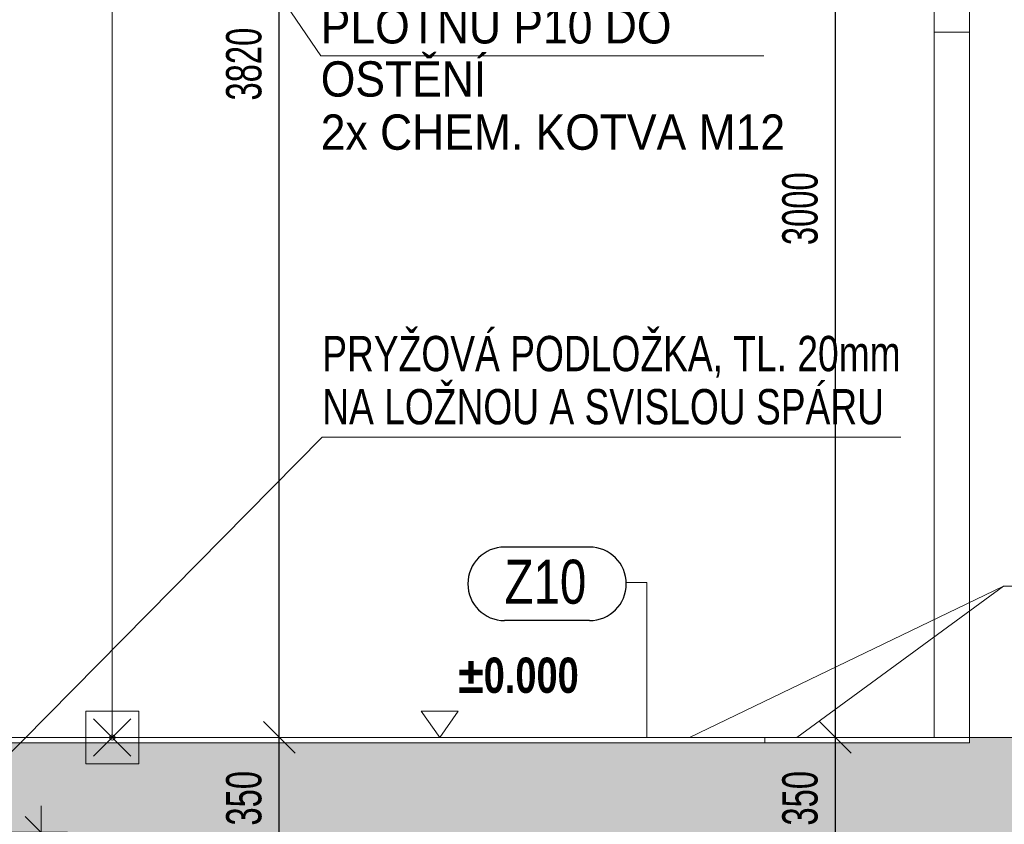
# Model space of a CAD drawing. Header units: millimetres. Extents: x 29003 to 60673, y -60985 to 17010.
# Tile 14 of 128: x 33083 to 35875, y -35806 to -33525. Entities that reach past the tile are written whole.
import ezdxf

# ---------------------------------------------------------------- set-up
doc = ezdxf.new("R2010")
doc.units = ezdxf.units.MM
doc.header["$PDMODE"] = 65
for name, color, linetype, lineweight in [('XR$1$ŘEZY_1', 7, 'Continuous', 25), ('XR$2$ŘEZY - KOTY_ TEXTY_1', 7, 'Continuous', 25), ('XR$3$ŘEZY - FILING_1', 7, 'Continuous', 25)]:
    doc.layers.add(name, color=color, linetype=linetype, lineweight=lineweight)
doc.styles.add('ARIAL', font='ARIAL.TTF')
doc.styles.add('ARIALNARROW', font='ARIALN.TTF')
doc.dimstyles.new('DIMSTYLE_4', dxfattribs={"dimtxt": 100, "dimasz": 150, "dimexe": 0, "dimexo": 0, "dimgap": 50, "dimtad": 2, "dimdec": 0, "dimrnd": 5, "dimzin": 12, "dimdsep": 46, "dimtxsty": 'ARIALNARROW', "dimblk1": 'ALL_ML_STRICH', "dimblk2": 'ALL_ML_STRICH', "dimsah": 1, "dimcen": 0, "dimclrd": 6, "dimclre": 6, "dimclrt": 6, "dimadec": 0, "dimazin": 0, "dimtfac": 1, "dimtdec": 0, "dimtix": 1, "dimtmove": 2, "dimatfit": 3, "dimfxl": 0, "dimtzin": 0, "dimlwd": 0, "dimlwe": 13, "dimarcsym": 0})
doc.dimstyles.new('DIMSTYLE_5', dxfattribs={"dimtxt": 100, "dimasz": 150, "dimexe": 0, "dimexo": 0, "dimgap": 50, "dimtad": 2, "dimdec": 0, "dimrnd": 5, "dimzin": 12, "dimdsep": 46, "dimtxsty": 'ARIALNARROW', "dimblk1": 'ALL_ML_STRICH', "dimblk2": 'ALL_ML_STRICH', "dimsah": 1, "dimcen": 0, "dimclrd": 6, "dimclre": 6, "dimclrt": 6, "dimadec": 0, "dimazin": 0, "dimtfac": 1, "dimtdec": 0, "dimtix": 1, "dimtmove": 2, "dimatfit": 3, "dimfxl": 0, "dimtvp": 1.2, "dimtzin": 0, "dimlwd": 0, "dimlwe": 13, "dimarcsym": 0})

# ---------------------------------------------------------------- blocks, each defined once
blk = doc.blocks.new('ALL_ML_STRICH')
at = {"color": 0, "linetype": 'ByBlock', "lineweight": -2}
for p, q in [((0, -0.5), (0, 0.5)), ((-0.3, -0.3), (0.3, 0.3)), ((-1, 0), (0.5, 0))]:
    blk.add_line(p, q, dxfattribs=at)
blk = doc.blocks.new('*D138')
at = {"layer": 'DEFPOINTS', "color": 6, "linetype": 'Continuous', "lineweight": 13}
for p in [(33345.9, -35560.2), (33345.9, -35910.2), (33819.3, -35910.2)]:
    blk.add_point(p, dxfattribs=at)
at = {"layer": 'XR$2$ŘEZY - KOTY_ TEXTY_1', "color": 6, "linetype": 'Continuous', "lineweight": -2}
for p, q in [((33819.3, -35560.2), (33819.3, -35560.2)), ((33819.3, -35910.2), (33819.3, -35560.2)), ((33769.2, -35910.2), (33819.3, -35910.2))]:
    blk.add_line(p, q, dxfattribs=at)
at = {"layer": 'XR$2$ŘEZY - KOTY_ TEXTY_1', "color": 6, "linetype": 'Continuous', "lineweight": 13, "xscale": 150, "yscale": 150, "zscale": 150}
for p, rotation in [((33819.3, -35560.2), 90), ((33819.3, -35910.2), 270)]:
    blk.add_blockref('ALL_ML_STRICH', p, dxfattribs=dict(at, rotation=rotation))
at = {"layer": 'XR$2$ŘEZY - KOTY_ TEXTY_1', "color": 6, "linetype": 'Continuous', "lineweight": 13, "insert": (33719.3, -35732.6), "char_height": 100, "width": 243.429, "attachment_point": 5, "rotation": 90, "style": 'ARIALNARROW'}
blk.add_mtext('\\W0.81;\\A1;{350}', dxfattribs=at)
blk = doc.blocks.new('*D139')
at = {"layer": 'DEFPOINTS', "color": 6, "linetype": 'Continuous', "lineweight": 13}
for p in [(33345.9, -31740.2), (33345.9, -35560.2), (33819.3, -35560.2)]:
    blk.add_point(p, dxfattribs=at)
at = {"layer": 'XR$2$ŘEZY - KOTY_ TEXTY_1', "color": 6, "linetype": 'Continuous', "lineweight": -2}
for p, q in [((33543.7, -31740.2), (33819.3, -31740.2)), ((33819.3, -35560.2), (33819.3, -31740.2)), ((33819.3, -35560.2), (33819.3, -35560.2))]:
    blk.add_line(p, q, dxfattribs=at)
at = {"layer": 'XR$2$ŘEZY - KOTY_ TEXTY_1', "color": 6, "linetype": 'Continuous', "lineweight": 13, "xscale": 150, "yscale": 150, "zscale": 150}
for p, rotation in [((33819.3, -31740.2), 90), ((33819.3, -35560.2), 270)]:
    blk.add_blockref('ALL_ML_STRICH', p, dxfattribs=dict(at, rotation=rotation))
at = {"layer": 'XR$2$ŘEZY - KOTY_ TEXTY_1', "color": 6, "linetype": 'Continuous', "lineweight": 13, "insert": (33719.3, -33651.2), "char_height": 100, "width": 324.571, "attachment_point": 5, "rotation": 90, "style": 'ARIALNARROW'}
blk.add_mtext('\\W0.81;\\A1;{3820}', dxfattribs=at)
blk = doc.blocks.new('COMPLEX_ELEVATIONDIM_1')
at = {"layer": 'XR$2$ŘEZY - KOTY_ TEXTY_1', "color": 6, "linetype": 'Continuous', "lineweight": 13}
for p, q in [((33271, -35485.2), (33271, -35635)), ((33420.9, -35485.2), (33271, -35485.2)), ((33292.9, -35507.1), (33398.8, -35613.1)), ((33293, -35613.1), (33398.9, -35507.1)), ((33420.9, -35635), (33420.9, -35485.2)), ((34326.9, -35485.2), (34221.9, -35485.2)), ((34221.9, -35485.2), (34274.4, -35560.2)), ((34274.4, -35560.2), (34326.9, -35485.2)), ((34274.4, -35560.2), (34174.4, -35560.2)), ((34274.4, -35560.2), (34274.4, -35560.2)), ((34274.4, -35560.2), (34274.4, -35560.2)), ((34274.4, -35560.2), (34274.4, -35560.2)), ((34274.4, -35560.2), (34274.4, -35560.2)), ((33271, -35635), (33420.9, -35635))]:
    blk.add_line(p, q, dxfattribs=at)
blk.add_circle((33345.9, -35560.2), 7.5, dxfattribs=at)
at = {"layer": 'XR$2$ŘEZY - KOTY_ TEXTY_1', "color": 6, "linetype": 'Continuous', "lineweight": 18, "insert": (34326.9, -35435.2), "char_height": 100, "width": 388.576, "attachment_point": 7, "style": 'ARIALNARROW'}
blk.add_mtext('\\W0.94;\\fArial Narrow|i0|b1|c0|p0;±0.000', dxfattribs=at)
blk = doc.blocks.new('*D153')
at = {"layer": 'DEFPOINTS', "color": 6, "linetype": 'Continuous', "lineweight": 13}
for p in [(35675.9, -35560.2), (35391, -35910.2), (35396.1, -35910.2)]:
    blk.add_point(p, dxfattribs=at)
at = {"layer": 'XR$2$ŘEZY - KOTY_ TEXTY_1', "color": 6, "linetype": 'Continuous', "lineweight": -2}
for p, q in [((35396.1, -35560.2), (35396.1, -35560.2)), ((35396.1, -35910.2), (35396.1, -35560.2)), ((35396.1, -35910.2), (35396.1, -35910.2))]:
    blk.add_line(p, q, dxfattribs=at)
at = {"layer": 'XR$2$ŘEZY - KOTY_ TEXTY_1', "color": 6, "linetype": 'Continuous', "lineweight": 13, "xscale": 150, "yscale": 150, "zscale": 150}
for p, rotation in [((35396.1, -35560.2), 90), ((35396.1, -35910.2), 270)]:
    blk.add_blockref('ALL_ML_STRICH', p, dxfattribs=dict(at, rotation=rotation))
at = {"layer": 'XR$2$ŘEZY - KOTY_ TEXTY_1', "color": 6, "linetype": 'Continuous', "lineweight": 13, "insert": (35296.1, -35732.6), "char_height": 100, "width": 243.429, "attachment_point": 5, "rotation": 90, "style": 'ARIALNARROW'}
blk.add_mtext('\\W0.81;\\A1;{350}', dxfattribs=at)
blk = doc.blocks.new('*D154')
at = {"layer": 'DEFPOINTS', "color": 6, "linetype": 'Continuous', "lineweight": 13}
for p in [(35625.9, -32560.2), (35396.1, -35560.2), (35675.9, -35560.2)]:
    blk.add_point(p, dxfattribs=at)
at = {"layer": 'XR$2$ŘEZY - KOTY_ TEXTY_1', "color": 6, "linetype": 'Continuous', "lineweight": -2}
for p, q in [((35396.1, -32560.2), (35396.1, -32560.2)), ((35396.1, -35560.2), (35396.1, -32560.2)), ((35396.1, -35560.2), (35396.1, -35560.2))]:
    blk.add_line(p, q, dxfattribs=at)
at = {"layer": 'XR$2$ŘEZY - KOTY_ TEXTY_1', "color": 6, "linetype": 'Continuous', "lineweight": 13, "xscale": 150, "yscale": 150, "zscale": 150}
for p, rotation in [((35396.1, -32560.2), 90), ((35396.1, -35560.2), 270)]:
    blk.add_blockref('ALL_ML_STRICH', p, dxfattribs=dict(at, rotation=rotation))
at = {"layer": 'XR$2$ŘEZY - KOTY_ TEXTY_1', "color": 6, "linetype": 'Continuous', "lineweight": 13, "insert": (35296.1, -34061.2), "char_height": 100, "width": 324.571, "attachment_point": 5, "rotation": 90, "style": 'ARIALNARROW'}
blk.add_mtext('\\W0.81;\\A1;{3000}', dxfattribs=at)
blk = doc.blocks.new('COMPLEX_ELEVATIONDIM_3')
at = {"layer": 'XR$2$ŘEZY - KOTY_ TEXTY_1', "color": 6, "linetype": 'Continuous', "lineweight": 13}
for p, q in [((33271, -35485.2), (33271, -35635)), ((33420.9, -35485.2), (33271, -35485.2)), ((33420.9, -35635), (33420.9, -35485.2)), ((33271, -35635), (33420.9, -35635))]:
    blk.add_line(p, q, dxfattribs=at)
blk.add_circle((33345.9, -35560.2), 7.5, dxfattribs=at)
blk = doc.blocks.new('*D237')
at = {"layer": 'DEFPOINTS', "color": 6, "linetype": 'Continuous', "lineweight": 18}
for p in [(33010.9, -35829), (33010.9, -35949), (33144.3, -35949)]:
    blk.add_point(p, dxfattribs=at)
at = {"layer": 'XR$2$ŘEZY - KOTY_ TEXTY_1', "color": 6, "linetype": 'Continuous', "lineweight": -2}
for p, q in [((33037.2, -35829), (33144.3, -35829)), ((33144.3, -35949), (33144.3, -35829)), ((33037.2, -35949), (33144.3, -35949))]:
    blk.add_line(p, q, dxfattribs=at)
at = {"layer": 'XR$2$ŘEZY - KOTY_ TEXTY_1', "color": 6, "linetype": 'Continuous', "lineweight": 18, "xscale": 150, "yscale": 150, "zscale": 150}
for p, rotation in [((33144.3, -35829), 90), ((33144.3, -35949), 270)]:
    blk.add_blockref('ALL_ML_STRICH', p, dxfattribs=dict(at, rotation=rotation))
at = {"layer": 'XR$2$ŘEZY - KOTY_ TEXTY_1', "color": 6, "linetype": 'Continuous', "lineweight": 18, "insert": (33044.3, -36074.1), "char_height": 100, "width": 243.429, "attachment_point": 5, "rotation": 90, "style": 'ARIALNARROW'}
blk.add_mtext('\\W0.81;\\A1;{120}', dxfattribs=at)

msp = doc.modelspace()

# ---------------------------------------------------------------- hatches: boundary and pattern name
at = {"layer": 'XR$3$ŘEZY - FILING_1', "linetype": 'Continuous', "lineweight": 13}
msp.add_hatch(color=254, dxfattribs=at).paths.add_polyline_path([(32895.9, -35575.2), (32895.9, -36240.2), (33345.9, -36240.2), (33345.9, -35910.2), (39305.9, -35910.2), (39305.9, -36270.2), (39805.9, -36270.2), (39805.9, -36620.2), (39905.9, -36620.2), (39905.9, -35910.2), (41055.9, -35910.2), (41055.9, -36620.2), (41155.9, -36620.2), (41155.9, -35910.2), (41267.7, -35910.2), (43795.9, -37523.3), (43845.9, -37523.3), (43845.9, -38980.8), (43795.9, -38980.8), (43795.9, -39599.5), (45405.9, -39599.5), (45405.9, -33085.2), (46555.9, -33085.2), (46555.9, -32775), (46420.9, -32775), (46420.9, -32880.2), (43685.9, -32880.2), (43685.9, -32590.2), (39755.9, -32521.6), (39755.9, -31860.2), (39305.9, -31860.2), (39305.9, -32960.2), (39905.9, -32960.2), (39905.9, -32810.2), (41075.9, -32810.2), (41075.9, -33540.2), (41175.9, -33540.2), (41175.9, -32810.2), (42885.9, -32810.2), (42885.9, -33190.2), (44955.9, -33190.2), (44955.9, -37420.2), (43875.9, -37420.2), (43875.9, -37251.1), (43610.9, -37251.1), (43610.9, -37082), (43345.9, -37082), (43345.9, -36912.9), (43080.9, -36912.9), (43080.9, -36743.8), (42815.9, -36743.8), (42815.9, -36574.7), (42550.9, -36574.7), (42550.9, -36405.6), (42285.9, -36405.6), (42285.9, -36236.5), (42020.9, -36236.5), (42020.9, -36067.4), (41755.9, -36067.4), (41755.9, -35898.3), (41490.9, -35898.3), (41490.9, -35729.3), (41225.9, -35729.3), (41225.9, -35560.2), (35775.9, -35560.2), (35775.9, -35575.2)])

# ---------------------------------------------------------------- linework, layer by layer
at = {"layer": 'XR$1$ŘEZY_1', "color": 7, "linetype": 'Continuous', "lineweight": 13}
for p, q in [((33345.9, -32310.2), (33345.9, -35560.2)), ((35775.9, -35575.2), (35775.9, -35560.2)), ((35775.9, -35560.2), (41225.9, -35560.2)), ((32895.9, -35575.2), (35775.9, -35575.2))]:
    msp.add_line(p, q, dxfattribs=at)
at = {"layer": 'XR$1$ŘEZY_1', "color": 132, "linetype": 'Continuous', "lineweight": 13}
for p, q in [((35675.9, -32660.2), (35675.9, -35560.2)), ((35775.9, -32660.2), (35775.9, -35560.2)), ((35675.9, -33560.2), (35775.9, -33560.2))]:
    msp.add_line(p, q, dxfattribs=at)
at = {"layer": 'XR$1$ŘEZY_1', "color": 5, "linetype": 'Continuous', "lineweight": 13}
for p, q in [((35195.9, -35560.2), (32985.9, -35560.2)), ((35195.9, -35560.2), (35195.9, -35575.2)), ((32985.9, -35575.2), (35195.9, -35575.2))]:
    msp.add_line(p, q, dxfattribs=at)
at = {"layer": 'XR$1$ŘEZY_1', "color": 1, "linetype": 'Continuous', "lineweight": 13}
msp.add_line((35195.9, -35560.2), (35775.9, -35560.2), dxfattribs=at)
at = {"layer": 'XR$2$ŘEZY - KOTY_ TEXTY_1', "color": 7, "linetype": 'Continuous', "lineweight": 13}
for p, q in [((33280.9, -32660.2), (33937, -33627.3)), ((33937, -33627.3), (35193.1, -33627.3)), ((33941.2, -34708.5), (32885.4, -35777.7)), ((33941.2, -34708.5), (35581.2, -34708.5)), ((35872.4, -35131.5), (34982.3, -35560.2)), ((35872.4, -35131.5), (35287, -35560.2)), ((35872.4, -35131.5), (37568.6, -35131.5))]:
    msp.add_line(p, q, dxfattribs=at)
at = {"layer": 'XR$2$ŘEZY - KOTY_ TEXTY_1', "color": 3, "linetype": 'Continuous', "lineweight": 25}
for p, q in [((34699, -35020.4), (34458.2, -35020.4)), ((34699, -35228.7), (34458.2, -35228.7))]:
    msp.add_line(p, q, dxfattribs=at)
at = {"layer": 'XR$2$ŘEZY - KOTY_ TEXTY_1', "color": 3, "linetype": 'Continuous', "lineweight": 13}
for p, q in [((34803.6, -35120.4), (34861.9, -35120.4)), ((34861.9, -35120.4), (34861.9, -35560.2))]:
    msp.add_line(p, q, dxfattribs=at)
at = {"layer": 'XR$2$ŘEZY - KOTY_ TEXTY_1', "color": 3, "linetype": 'Continuous', "lineweight": 25}
for centre, start, end in [((34458.2, -35124.6), 90, 270), ((34699, -35124.6), 270, 90)]:
    msp.add_arc(centre, 104.2, start, end, dxfattribs=at)

# ---------------------------------------------------------------- block references
at = {"layer": 'XR$2$ŘEZY - KOTY_ TEXTY_1', "color": 6, "linetype": 'Continuous', "lineweight": 13}
for name in ['COMPLEX_ELEVATIONDIM_3', 'COMPLEX_ELEVATIONDIM_1']:
    msp.add_blockref(name, (0, 0), dxfattribs=at)

# ---------------------------------------------------------------- texts
at = {"layer": 'XR$2$ŘEZY - KOTY_ TEXTY_1', "color": 7, "linetype": 'Continuous', "lineweight": 13, "char_height": 100, "attachment_point": 1, "line_spacing_factor": 0.903614, "style": 'ARIALNARROW'}
for s, insert, width in [('\\W1.10;2xL 120/120/10\\PKOTVENO Z BOKU PŘES\\PPLOTNU P10 DO OSTĚNÍ\\P2x CHEM. KOTVA M12', (33937, -33040.7), 1305.625), ('\\W0.92;PRYŽOVÁ PODLOŽKA, TL. 20mm\\PNA LOŽNOU A SVISLOU SPÁRU', (33941.2, -34421.8), 1685.967)]:
    msp.add_mtext(s, dxfattribs=dict(at, insert=insert, width=width))
at = {"layer": 'XR$2$ŘEZY - KOTY_ TEXTY_1', "color": 3, "linetype": 'Continuous', "lineweight": 25, "insert": (34458.2, -35182.9), "char_height": 125, "width": 288.899, "attachment_point": 7, "style": 'ARIAL'}
msp.add_mtext('\\W0.77;Z10', dxfattribs=at)

# ---------------------------------------------------------------- dimensions: what is measured, and where the dimension line sits
at = {"layer": 'XR$2$ŘEZY - KOTY_ TEXTY_1', "color": 6, "linetype": 'Continuous', "lineweight": 13}
for base, p1, p2, picture, middle in [((33819.3, -31740.2), (33819.3, -35560.2), (33543.7, -31740.2), '*D139', (33719.3, -33651.2)), ((35396.1, -32560.2), (35396.1, -35560.2), (35396.1, -32560.2), '*D154', (35296.1, -34061.2)), ((33819.3, -35560.2), (33769.2, -35910.2), (33819.3, -35560.2), '*D138', (33719.3, -35732.6)), ((35396.1, -35560.2), (35396.1, -35910.2), (35396.1, -35560.2), '*D153', (35296.1, -35732.6))]:
    dim = msp.add_linear_dim(base=base, p1=p1, p2=p2, angle=90, dimstyle='DIMSTYLE_4', override={"dimpost": '<>', "dimclrd": 6, "dimclre": 6, "dimclrt": 6, "dimlwd": 0, "dimlwe": 13}, dxfattribs=at)
    dim.commit()
    dim.dimension.update_dxf_attribs({"geometry": picture, "text_midpoint": middle, "dimtype": 160})
at = {"layer": 'XR$2$ŘEZY - KOTY_ TEXTY_1', "color": 6, "linetype": 'Continuous', "lineweight": 18}
dim = msp.add_linear_dim(base=(33144.3, -35829), p1=(33037.2, -35949), p2=(33037.2, -35829), angle=90, dimstyle='DIMSTYLE_5', override={"dimpost": '<>', "dimclrd": 6, "dimclre": 6, "dimclrt": 6, "dimlwd": 0, "dimlwe": 18}, dxfattribs=at)
dim.commit()
dim.dimension.update_dxf_attribs({"geometry": '*D237', "text_midpoint": (33044.3, -36074.1), "dimtype": 160})

doc.saveas('drawing.dxf')
